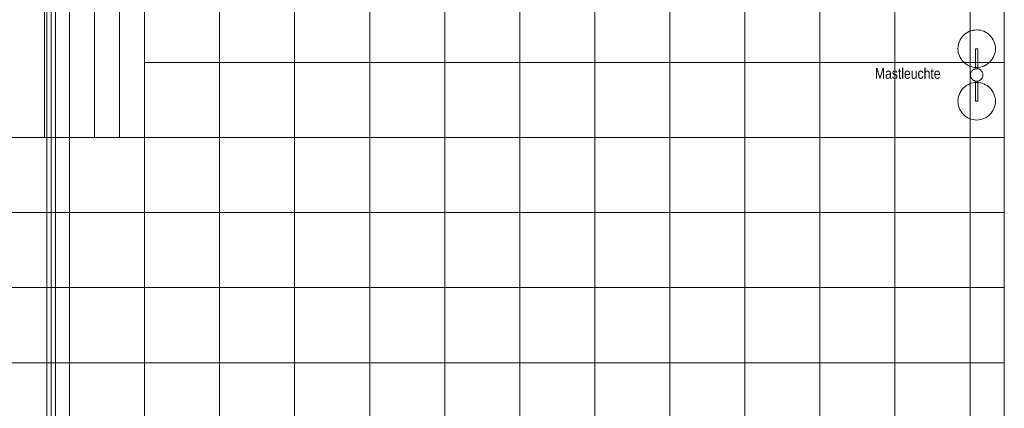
# Model space of a CAD drawing. Extents: x -620 to 300, y 62 to 1112.
# Tile 15 of 53: x -296 to -138, y 221 to 283. Entities that reach past the tile are written whole.
import ezdxf
from ezdxf.lldxf.tags import DXFTag

# ---------------------------------------------------------------- set-up
doc = ezdxf.new("R2010")
doc.units = 0
doc.layers.get('0').update_dxf_attribs({"lineweight": 13})
doc.layers.add('40 -41 Abwasser_Wasser_Gas- 1 Abwasser + sanitäre Anlagen', color=7, linetype='Continuous', lineweight=9, true_color=0xff6633)
doc.layers.add('60- 61 allgemeine Ausstattung- 4 Terrassen', color=7, linetype='Continuous', lineweight=9)
doc.layers.add('70 -71 Achsen- 1 Gebäudeachsen', color=7, linetype='STRICHPUNKT2-A06GA1UQ8I', lineweight=18)
doc.styles.get("Standard").update_dxf_attribs({"font": 'ARIALN.TTF'})
tags = doc.linetypes.add('grob-A06GA1UR8I', pattern=[14, 3, -8, 3]).pattern_tags.tags
tags[8:9] = [DXFTag(74, 4), DXFTag(75, 0), DXFTag(340, '0'), DXFTag(46, 0.0), DXFTag(50, 0.0), DXFTag(44, 0.0), DXFTag(45, 0.0)]
tags[6:7] = [DXFTag(74, 4), DXFTag(75, 0), DXFTag(340, '0'), DXFTag(46, 0.0), DXFTag(50, 0.0), DXFTag(44, 0.0), DXFTag(45, 0.0)]
tags[4:5] = [DXFTag(74, 4), DXFTag(75, 0), DXFTag(340, '0'), DXFTag(46, 0.0), DXFTag(50, 0.0), DXFTag(44, 0.0), DXFTag(45, 0.0)]
tags = doc.linetypes.add('STRICHPUNKT2-A06GA1UQ8I', pattern=[12.7, 6.35, -3.175, 0, -3.175]).pattern_tags.tags
tags[10:11] = [DXFTag(74, 4), DXFTag(75, 0), DXFTag(340, '0'), DXFTag(46, 0.0), DXFTag(50, 0.0), DXFTag(44, 0.0), DXFTag(45, 0.0)]
tags[8:9] = [DXFTag(74, 4), DXFTag(75, 0), DXFTag(340, '0'), DXFTag(46, 0.0), DXFTag(50, 0.0), DXFTag(44, 0.0), DXFTag(45, 0.0)]
tags[6:7] = [DXFTag(74, 4), DXFTag(75, 0), DXFTag(340, '0'), DXFTag(46, 0.0), DXFTag(50, 0.0), DXFTag(44, 0.0), DXFTag(45, 0.0)]
tags[4:5] = [DXFTag(74, 4), DXFTag(75, 0), DXFTag(340, '0'), DXFTag(46, 0.0), DXFTag(50, 0.0), DXFTag(44, 0.0), DXFTag(45, 0.0)]

# ---------------------------------------------------------------- blocks, each defined once
blk = doc.blocks.new('Referenz-A06GA1UT8I')
at = {"layer": '40 -41 Abwasser_Wasser_Gas- 1 Abwasser + sanitäre Anlagen', "color": 0, "linetype": 'grob-A06GA1UR8I', "lineweight": -2, "ltscale": 0.13}
for p, q in [((-291.28, 211.04), (-291.28, 374.29)), ((-289.88, 374.29), (-289.88, 211.04))]:
    blk.add_line(p, q, dxfattribs=at)
at = {"layer": '60- 61 allgemeine Ausstattung- 4 Terrassen', "color": 0, "lineweight": -2}
for p, q in [((-291.64, 263.85), (-291.64, 372.51)), ((-287.64, 263.85), (-287.64, 372.51)), ((-283.64, 263.85), (-283.64, 372.51)), ((-279.64, 263.85), (-279.64, 372.51)), ((-275.64, 372.51), (-275.64, 263.85)), ((-275.64, 214.05), (-275.64, 372.51)), ((-263.64, 214.05), (-263.64, 372.51)), ((-251.64, 214.05), (-251.64, 372.51)), ((-239.64, 214.05), (-239.64, 372.51)), ((-227.64, 214.05), (-227.64, 372.51)), ((-215.64, 214.05), (-215.64, 372.51)), ((-203.64, 214.05), (-203.64, 372.51)), ((-191.64, 214.05), (-191.64, 372.51)), ((-179.64, 214.05), (-179.64, 372.51)), ((-167.64, 214.05), (-167.64, 372.51)), ((-155.64, 214.05), (-155.64, 372.51)), ((-143.64, 214.05), (-143.64, 372.51)), ((-138.16, 214.05), (-138.16, 372.51)), ((-275.64, 263.85), (-275.64, 311.85)), ((-144.7, 280.17), (-144.48, 280.37)), ((-144.48, 280.37), (-144.25, 280.55)), ((-144.25, 280.55), (-143.99, 280.7)), ((-143.99, 280.7), (-143.73, 280.83)), ((-143.73, 280.83), (-143.45, 280.92)), ((-143.45, 280.92), (-143.16, 281)), ((-143.16, 281), (-142.87, 281.04)), ((-142.87, 281.04), (-142.58, 281.05)), ((-142.58, 281.05), (-142.28, 281.04)), ((-142.28, 281.04), (-141.99, 281)), ((-141.99, 281), (-141.71, 280.92)), ((-141.71, 280.92), (-141.43, 280.83)), ((-141.43, 280.83), (-141.16, 280.7)), ((-141.16, 280.7), (-140.91, 280.55)), ((-140.91, 280.55), (-140.68, 280.37)), ((-140.68, 280.37), (-140.46, 280.17)), ((-145.52, 278.64), (-145.45, 278.92)), ((-145.45, 278.92), (-145.35, 279.2)), ((-145.35, 279.2), (-145.22, 279.47)), ((-145.22, 279.47), (-145.07, 279.72)), ((-145.07, 279.72), (-144.9, 279.96)), ((-144.9, 279.96), (-144.7, 280.17)), ((-140.46, 280.17), (-140.26, 279.96)), ((-140.26, 279.96), (-140.08, 279.72)), ((-140.08, 279.72), (-139.93, 279.47)), ((-139.93, 279.47), (-139.81, 279.2)), ((-139.81, 279.2), (-139.71, 278.92)), ((-139.71, 278.92), (-139.64, 278.64)), ((-145.58, 278.05), (-145.56, 278.35)), ((-145.56, 277.76), (-145.58, 278.05)), ((-145.56, 278.35), (-145.52, 278.64)), ((-145.52, 277.47), (-145.56, 277.76)), ((-145.45, 277.18), (-145.52, 277.47)), ((-145.35, 276.91), (-145.45, 277.18)), ((-142.78, 274.83), (-142.78, 278.05)), ((-142.78, 278.05), (-142.38, 278.05)), ((-142.38, 278.05), (-142.38, 274.83)), ((-139.71, 277.18), (-139.81, 276.91)), ((-139.64, 277.47), (-139.71, 277.18)), ((-139.64, 278.64), (-139.59, 278.35)), ((-139.59, 277.76), (-139.64, 277.47)), ((-139.59, 278.35), (-139.58, 278.05)), ((-139.58, 278.05), (-139.59, 277.76)), ((-275.64, 275.85), (-138.16, 275.85)), ((-145.22, 276.64), (-145.35, 276.91)), ((-145.07, 276.39), (-145.22, 276.64)), ((-144.9, 276.15), (-145.07, 276.39)), ((-144.7, 275.93), (-144.9, 276.15)), ((-144.48, 275.73), (-144.7, 275.93)), ((-144.25, 275.56), (-144.48, 275.73)), ((-143.99, 275.41), (-144.25, 275.56)), ((-140.91, 275.56), (-141.16, 275.41)), ((-140.68, 275.73), (-140.91, 275.56)), ((-140.46, 275.93), (-140.68, 275.73)), ((-140.26, 276.15), (-140.46, 275.93)), ((-140.08, 276.39), (-140.26, 276.15)), ((-139.93, 276.64), (-140.08, 276.39)), ((-139.81, 276.91), (-139.93, 276.64)), ((-143.73, 275.28), (-143.99, 275.41)), ((-143.45, 275.18), (-143.73, 275.28)), ((-143.58, 273.9), (-143.57, 274)), ((-143.57, 274), (-143.55, 274.09)), ((-143.55, 274.09), (-143.52, 274.19)), ((-143.52, 274.19), (-143.48, 274.28)), ((-143.48, 274.28), (-143.44, 274.37)), ((-143.16, 275.11), (-143.45, 275.18)), ((-143.44, 274.37), (-143.38, 274.45)), ((-143.38, 274.45), (-143.32, 274.52)), ((-143.32, 274.52), (-143.25, 274.59)), ((-143.25, 274.59), (-143.18, 274.66)), ((-143.18, 274.66), (-143.09, 274.71)), ((-142.87, 275.07), (-143.16, 275.11)), ((-143.09, 274.71), (-143.01, 274.76)), ((-143.01, 274.76), (-142.92, 274.79)), ((-142.92, 274.79), (-142.82, 274.82)), ((-142.58, 275.05), (-142.87, 275.07)), ((-142.82, 274.82), (-142.73, 274.84)), ((-142.38, 274.83), (-142.78, 274.83)), ((-142.73, 274.84), (-142.63, 274.85)), ((-142.63, 274.85), (-142.53, 274.85)), ((-142.28, 275.07), (-142.58, 275.05)), ((-142.53, 274.85), (-142.43, 274.84)), ((-142.43, 274.84), (-142.34, 274.82)), ((-142.34, 274.82), (-142.24, 274.8)), ((-141.99, 275.11), (-142.28, 275.07)), ((-142.24, 274.8), (-142.15, 274.76)), ((-142.15, 274.76), (-142.07, 274.71)), ((-142.07, 274.71), (-141.98, 274.66)), ((-141.71, 275.18), (-141.99, 275.11)), ((-141.98, 274.66), (-141.91, 274.6)), ((-141.91, 274.6), (-141.84, 274.53)), ((-141.84, 274.53), (-141.78, 274.45)), ((-141.78, 274.45), (-141.72, 274.37)), ((-141.72, 274.37), (-141.68, 274.28)), ((-141.43, 275.28), (-141.71, 275.18)), ((-141.68, 274.28), (-141.64, 274.19)), ((-141.64, 274.19), (-141.61, 274.1)), ((-141.61, 274.1), (-141.59, 274)), ((-141.59, 274), (-141.58, 273.91)), ((-141.16, 275.41), (-141.43, 275.28)), ((-143.99, 272.3), (-143.73, 272.43)), ((-143.73, 272.43), (-143.45, 272.52)), ((-143.58, 273.8), (-143.58, 273.9)), ((-143.57, 273.7), (-143.58, 273.8)), ((-143.55, 273.61), (-143.57, 273.7)), ((-143.52, 273.51), (-143.55, 273.61)), ((-143.48, 273.42), (-143.52, 273.51)), ((-143.43, 273.34), (-143.48, 273.42)), ((-143.45, 272.52), (-143.16, 272.6)), ((-143.38, 273.26), (-143.43, 273.34)), ((-143.32, 273.18), (-143.38, 273.26)), ((-143.25, 273.11), (-143.32, 273.18)), ((-143.17, 273.05), (-143.25, 273.11)), ((-143.09, 272.99), (-143.17, 273.05)), ((-143.16, 272.6), (-142.87, 272.64)), ((-143, 272.95), (-143.09, 272.99)), ((-142.91, 272.91), (-143, 272.95)), ((-142.82, 272.88), (-142.91, 272.91)), ((-142.87, 272.64), (-142.58, 272.65)), ((-142.72, 272.86), (-142.82, 272.88)), ((-142.78, 269.65), (-142.78, 272.87)), ((-142.78, 272.87), (-142.38, 272.87)), ((-142.63, 272.85), (-142.72, 272.86)), ((-142.53, 272.85), (-142.63, 272.85)), ((-142.58, 272.65), (-142.28, 272.64)), ((-142.43, 272.86), (-142.53, 272.85)), ((-142.33, 272.88), (-142.43, 272.86)), ((-142.38, 272.87), (-142.38, 269.65)), ((-142.24, 272.91), (-142.33, 272.88)), ((-142.28, 272.64), (-141.99, 272.6)), ((-142.15, 272.95), (-142.24, 272.91)), ((-142.06, 273), (-142.15, 272.95)), ((-141.98, 273.05), (-142.06, 273)), ((-141.99, 272.6), (-141.71, 272.52)), ((-141.91, 273.11), (-141.98, 273.05)), ((-141.84, 273.18), (-141.91, 273.11)), ((-141.77, 273.26), (-141.84, 273.18)), ((-141.72, 273.34), (-141.77, 273.26)), ((-141.67, 273.43), (-141.72, 273.34)), ((-141.71, 272.52), (-141.43, 272.43)), ((-141.64, 273.52), (-141.67, 273.43)), ((-141.61, 273.61), (-141.64, 273.52)), ((-141.59, 273.71), (-141.61, 273.61)), ((-141.58, 273.81), (-141.59, 273.71)), ((-141.58, 273.91), (-141.58, 273.81)), ((-141.43, 272.43), (-141.16, 272.3)), ((-145.35, 270.8), (-145.22, 271.07)), ((-145.22, 271.07), (-145.07, 271.32)), ((-145.07, 271.32), (-144.9, 271.56)), ((-144.9, 271.56), (-144.7, 271.77)), ((-144.7, 271.77), (-144.48, 271.97)), ((-144.48, 271.97), (-144.25, 272.15)), ((-144.25, 272.15), (-143.99, 272.3)), ((-141.16, 272.3), (-140.91, 272.15)), ((-140.91, 272.15), (-140.68, 271.97)), ((-140.68, 271.97), (-140.46, 271.77)), ((-140.46, 271.77), (-140.26, 271.56)), ((-140.26, 271.56), (-140.08, 271.32)), ((-140.08, 271.32), (-139.93, 271.07)), ((-139.93, 271.07), (-139.81, 270.8)), ((-145.58, 269.65), (-145.56, 269.95)), ((-145.56, 269.36), (-145.58, 269.65)), ((-145.56, 269.95), (-145.52, 270.24)), ((-145.52, 269.07), (-145.56, 269.36)), ((-145.52, 270.24), (-145.45, 270.52)), ((-145.45, 270.52), (-145.35, 270.8)), ((-142.38, 269.65), (-142.78, 269.65)), ((-139.81, 270.8), (-139.71, 270.52)), ((-139.71, 270.52), (-139.64, 270.24)), ((-139.64, 270.24), (-139.59, 269.95)), ((-139.59, 269.36), (-139.64, 269.07)), ((-139.59, 269.95), (-139.58, 269.65)), ((-139.58, 269.65), (-139.59, 269.36)), ((-145.45, 268.78), (-145.52, 269.07)), ((-145.35, 268.51), (-145.45, 268.78)), ((-145.22, 268.24), (-145.35, 268.51)), ((-145.07, 267.99), (-145.22, 268.24)), ((-144.9, 267.75), (-145.07, 267.99)), ((-144.7, 267.53), (-144.9, 267.75)), ((-140.26, 267.75), (-140.46, 267.53)), ((-140.08, 267.99), (-140.26, 267.75)), ((-139.93, 268.24), (-140.08, 267.99)), ((-139.81, 268.51), (-139.93, 268.24)), ((-139.71, 268.78), (-139.81, 268.51)), ((-139.64, 269.07), (-139.71, 268.78)), ((-144.48, 267.33), (-144.7, 267.53)), ((-144.25, 267.16), (-144.48, 267.33)), ((-143.99, 267.01), (-144.25, 267.16)), ((-143.73, 266.88), (-143.99, 267.01)), ((-143.45, 266.78), (-143.73, 266.88)), ((-143.16, 266.71), (-143.45, 266.78)), ((-142.87, 266.67), (-143.16, 266.71)), ((-142.58, 266.65), (-142.87, 266.67)), ((-142.28, 266.67), (-142.58, 266.65)), ((-141.99, 266.71), (-142.28, 266.67)), ((-141.71, 266.78), (-141.99, 266.71)), ((-141.43, 266.88), (-141.71, 266.78)), ((-141.16, 267.01), (-141.43, 266.88)), ((-140.91, 267.16), (-141.16, 267.01)), ((-140.68, 267.33), (-140.91, 267.16)), ((-140.46, 267.53), (-140.68, 267.33)), ((-395.64, 263.85), (-275.64, 263.85)), ((-287.64, 214.05), (-287.64, 263.85)), ((-275.64, 263.85), (-138.16, 263.85)), ((-443.64, 251.85), (-138.16, 251.85)), ((-443.64, 239.85), (-138.16, 239.85)), ((-443.64, 227.85), (-138.16, 227.85))]:
    blk.add_line(p, q, dxfattribs=at)
at = {"layer": '70 -71 Achsen- 1 Gebäudeachsen', "color": 0, "linetype": 'STRICHPUNKT2-A06GA1UQ8I', "lineweight": -2, "ltscale": 0.13}
blk.add_line((-290.58, 1084.39), (-290.58, 84.95), dxfattribs=at)
at = {"layer": '60- 61 allgemeine Ausstattung- 4 Terrassen', "color": 0, "linetype": 'Continuous', "lineweight": -2, "ltscale": 0.13, "insert": (-158.85, 274.94), "char_height": 1.7, "attachment_point": 1}
blk.add_mtext('{\\fArial Narrow;Mastleuchte}', dxfattribs=at)

msp = doc.modelspace()

# ---------------------------------------------------------------- block references
at = {"color": 8, "lineweight": 13, "ltscale": 0.13, "true_color": 0x808080}
msp.add_blockref('Referenz-A06GA1UT8I', (0, 0), dxfattribs=at)

doc.saveas('drawing.dxf')
